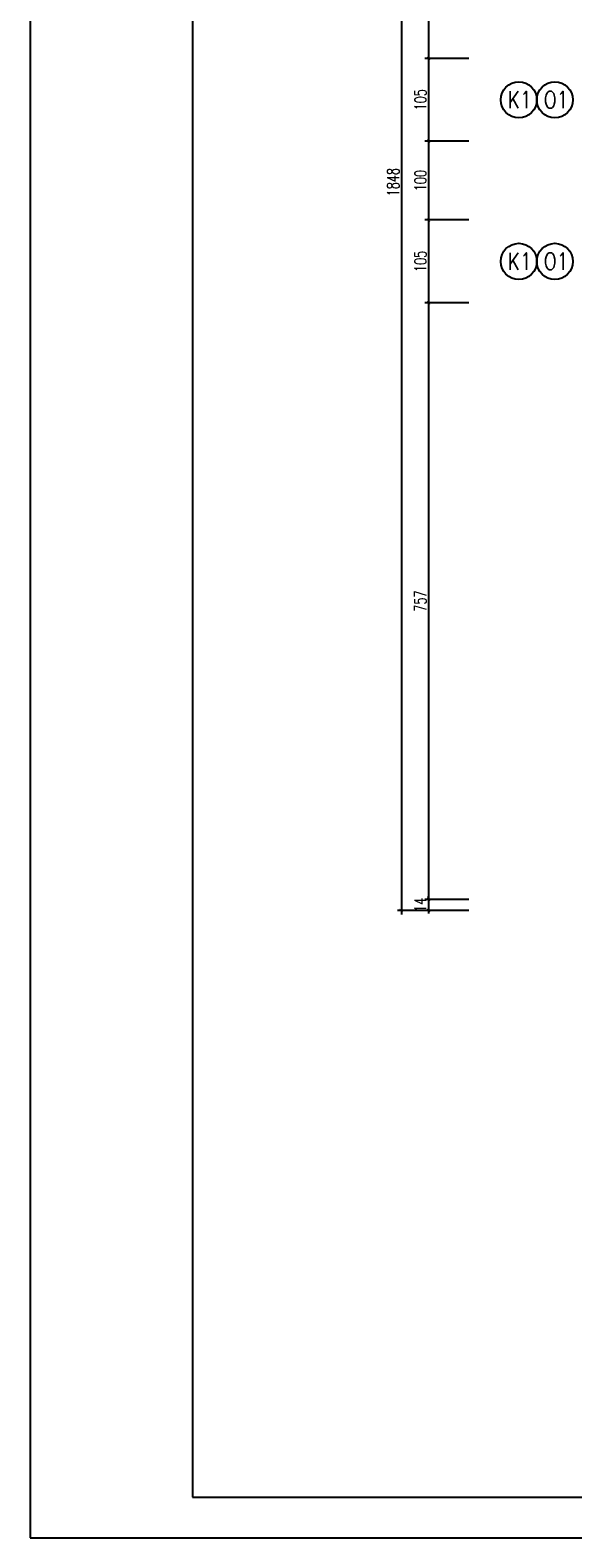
# Model space of a CAD drawing. Header units: millimetres. Extents: x 50026 to 146998, y 1038179 to 1573505.
# Tile 45 of 122: x 57794 to 58483, y 1041761 to 1043674. Entities that reach past the tile are written whole.
import ezdxf

# ---------------------------------------------------------------- set-up
doc = ezdxf.new("R2010")
doc.units = ezdxf.units.MM
doc.header["$LTSCALE"] = 0.025
for name, color, linetype in [('SCIANA', 5, 'Continuous'), ('zA_okna opisy', 7, 'Continuous'), ('ściany', 5, 'Continuous')]:
    doc.layers.add(name, color=color, linetype=linetype)
doc.styles.add('ROMANS', font='romans.shx', dxfattribs={"width": 0.7})
doc.dimstyles.new('SIL', dxfattribs={"dimtxt": 15, "dimasz": 4, "dimexe": 5, "dimexo": 5, "dimgap": 3, "dimtad": 1, "dimdec": 4, "dimrnd": 0.5, "dimdsep": 46, "dimtxsty": 'ROMANS', "dimblk1": 'ARCHTICK', "dimblk2": 'ARCHTICK', "dimsah": 1, "dimcen": 5, "dimdle": 5, "dimclrd": 1, "dimclre": 1, "dimclrt": 2, "dimadec": 1, "dimazin": 0, "dimtfac": 0.013333, "dimtdec": 4, "dimtix": 1, "dimtmove": 0, "dimatfit": 3, "dimldrblk": 'ARCHTICK', "dimfxl": 0, "dimtolj": 1, "dimtzin": 0, "dimarcsym": 0})

# ---------------------------------------------------------------- blocks, each defined once
blk = doc.blocks.new('_ArchTick')
at = {"color": 0, "linetype": 'ByBlock', "const_width": 0.15}
blk.add_lwpolyline([(-0.5, -0.5), (0.5, 0.5)], dxfattribs=at)
blk = doc.blocks.new('*D176')
at = {"layer": 'Defpoints', "color": 0}
for p in [(58356.2, 1044390.9), (58300, 1043637.9), (58356.2, 1043637.9)]:
    blk.add_point(p, dxfattribs=at)
at = {"layer": 'ściany', "color": 1, "lineweight": -2}
for p, q in [((58300, 1044395.9), (58300, 1043632.9)), ((58351.2, 1044390.9), (58295, 1044390.9)), ((58351.2, 1043637.9), (58295, 1043637.9))]:
    blk.add_line(p, q, dxfattribs=at)
at = {"layer": 'ściany', "color": 1, "lineweight": -2, "xscale": 4, "yscale": 4, "zscale": 4}
for p, rotation in [((58300, 1044390.9), 90), ((58300, 1043637.9), 270)]:
    blk.add_blockref('_ArchTick', p, dxfattribs=dict(at, rotation=rotation))
at = {"layer": 'ściany', "color": 2, "insert": (58289.5, 1044014.4), "char_height": 15, "attachment_point": 5, "rotation": 90, "style": 'ROMANS'}
blk.add_mtext('\\A1;753', dxfattribs=at)
blk = doc.blocks.new('*D177')
at = {"layer": 'Defpoints', "color": 0}
for p in [(58356.2, 1043637.9), (58300, 1043532.9), (58356.2, 1043532.9)]:
    blk.add_point(p, dxfattribs=at)
at = {"layer": 'ściany', "color": 1, "lineweight": -2}
for p, q in [((58351.2, 1043637.9), (58295, 1043637.9)), ((58300, 1043642.9), (58300, 1043527.9)), ((58351.2, 1043532.9), (58295, 1043532.9))]:
    blk.add_line(p, q, dxfattribs=at)
at = {"layer": 'ściany', "color": 1, "lineweight": -2, "xscale": 4, "yscale": 4, "zscale": 4}
for p, rotation in [((58300, 1043637.9), 90), ((58300, 1043532.9), 270)]:
    blk.add_blockref('_ArchTick', p, dxfattribs=dict(at, rotation=rotation))
at = {"layer": 'ściany', "color": 2, "insert": (58289.5, 1043585.4), "char_height": 15, "attachment_point": 5, "rotation": 90, "style": 'ROMANS'}
blk.add_mtext('\\A1;105', dxfattribs=at)
blk = doc.blocks.new('*D178')
at = {"layer": 'Defpoints', "color": 0}
for p in [(58356.2, 1043532.9), (58300, 1043432.9), (58356.2, 1043432.9)]:
    blk.add_point(p, dxfattribs=at)
at = {"layer": 'ściany', "color": 1, "lineweight": -2}
for p, q in [((58351.2, 1043532.9), (58295, 1043532.9)), ((58300, 1043537.9), (58300, 1043427.9)), ((58351.2, 1043432.9), (58295, 1043432.9))]:
    blk.add_line(p, q, dxfattribs=at)
at = {"layer": 'ściany', "color": 1, "lineweight": -2, "xscale": 4, "yscale": 4, "zscale": 4}
for p, rotation in [((58300, 1043532.9), 90), ((58300, 1043432.9), 270)]:
    blk.add_blockref('_ArchTick', p, dxfattribs=dict(at, rotation=rotation))
at = {"layer": 'ściany', "color": 2, "insert": (58289.5, 1043482.9), "char_height": 15, "attachment_point": 5, "rotation": 90, "style": 'ROMANS'}
blk.add_mtext('\\A1;100', dxfattribs=at)
blk = doc.blocks.new('*D179')
at = {"layer": 'Defpoints', "color": 0}
for p in [(58356.2, 1043432.9), (58300, 1043327.9), (58356.2, 1043327.9)]:
    blk.add_point(p, dxfattribs=at)
at = {"layer": 'ściany', "color": 1, "lineweight": -2}
for p, q in [((58300, 1043437.9), (58300, 1043322.9)), ((58351.2, 1043432.9), (58295, 1043432.9)), ((58351.2, 1043327.9), (58295, 1043327.9))]:
    blk.add_line(p, q, dxfattribs=at)
at = {"layer": 'ściany', "color": 1, "lineweight": -2, "xscale": 4, "yscale": 4, "zscale": 4}
for p, rotation in [((58300, 1043432.9), 90), ((58300, 1043327.9), 270)]:
    blk.add_blockref('_ArchTick', p, dxfattribs=dict(at, rotation=rotation))
at = {"layer": 'ściany', "color": 2, "insert": (58289.5, 1043380.4), "char_height": 15, "attachment_point": 5, "rotation": 90, "style": 'ROMANS'}
blk.add_mtext('\\A1;105', dxfattribs=at)
blk = doc.blocks.new('*D180')
at = {"layer": 'Defpoints', "color": 0}
for p in [(58356.2, 1043327.9), (58300, 1042570.9), (58356.2, 1042570.9)]:
    blk.add_point(p, dxfattribs=at)
at = {"layer": 'ściany', "color": 1, "lineweight": -2}
for p, q in [((58351.2, 1043327.9), (58295, 1043327.9)), ((58300, 1043332.9), (58300, 1042565.9)), ((58351.2, 1042570.9), (58295, 1042570.9))]:
    blk.add_line(p, q, dxfattribs=at)
at = {"layer": 'ściany', "color": 1, "lineweight": -2, "xscale": 4, "yscale": 4, "zscale": 4}
for p, rotation in [((58300, 1043327.9), 90), ((58300, 1042570.9), 270)]:
    blk.add_blockref('_ArchTick', p, dxfattribs=dict(at, rotation=rotation))
at = {"layer": 'ściany', "color": 2, "insert": (58289.5, 1042949.4), "char_height": 15, "attachment_point": 5, "rotation": 90, "style": 'ROMANS'}
blk.add_mtext('\\A1;757', dxfattribs=at)
blk = doc.blocks.new('*D181')
at = {"layer": 'Defpoints', "color": 0}
for p in [(58300, 1042556.9), (58356.2, 1042570.9), (58356.2, 1042556.9)]:
    blk.add_point(p, dxfattribs=at)
at = {"layer": 'ściany', "color": 1, "lineweight": -2}
for p, q in [((58351.2, 1042570.9), (58295, 1042570.9)), ((58351.2, 1042556.9), (58295, 1042556.9)), ((58300, 1042570.9), (58300, 1042574.9)), ((58300, 1042570.9), (58300, 1042556.9)), ((58300, 1042556.9), (58300, 1042552.9))]:
    blk.add_line(p, q, dxfattribs=at)
at = {"layer": 'ściany', "color": 1, "lineweight": -2, "xscale": 4, "yscale": 4, "zscale": 4}
for p, rotation in [((58300, 1042570.9), 270), ((58300, 1042556.9), 90)]:
    blk.add_blockref('_ArchTick', p, dxfattribs=dict(at, rotation=rotation))
at = {"layer": 'ściany', "color": 2, "insert": (58289.5, 1042563.9), "char_height": 15, "attachment_point": 5, "rotation": 90, "style": 'ROMANS'}
blk.add_mtext('\\A1;14', dxfattribs=at)
blk = doc.blocks.new('*D182')
at = {"layer": 'Defpoints', "color": 0}
for p in [(58356.2, 1044404.9), (58265.4, 1042556.9), (58356.2, 1042556.9)]:
    blk.add_point(p, dxfattribs=at)
at = {"layer": 'ściany', "color": 1, "lineweight": -2}
for p, q in [((58351.2, 1044404.9), (58260.4, 1044404.9)), ((58265.4, 1044409.9), (58265.4, 1042551.9)), ((58351.2, 1042556.9), (58260.4, 1042556.9))]:
    blk.add_line(p, q, dxfattribs=at)
at = {"layer": 'ściany', "color": 1, "lineweight": -2, "xscale": 4, "yscale": 4, "zscale": 4}
for p, rotation in [((58265.4, 1044404.9), 90), ((58265.4, 1042556.9), 270)]:
    blk.add_blockref('_ArchTick', p, dxfattribs=dict(at, rotation=rotation))
at = {"layer": 'ściany', "color": 2, "insert": (58254.9, 1043480.9), "char_height": 15, "attachment_point": 5, "rotation": 90, "style": 'ROMANS'}
blk.add_mtext('\\A1;1848', dxfattribs=at)

msp = doc.modelspace()

# ---------------------------------------------------------------- linework, layer by layer
at = {"layer": 'SCIANA', "color": 2, "linetype": 'Continuous'}
for points in [[(57793.89943, 1041760.79484), (60313.89943, 1041760.79484), (62833.89943, 1041760.79484), (62833.89943, 1045311.47151), (60313.89943, 1045311.47151), (57793.89943, 1045311.47151)], [(58000.05102, 1041812.37127), (60313.89943, 1041812.37127), (62782.323, 1041812.37127), (62782.323, 1045259.89508), (60313.89943, 1045259.89508), (58000.05102, 1045259.89508)]]:
    msp.add_lwpolyline(points, close=True, dxfattribs=at)
at = {"layer": 'zA_okna opisy', "color": 7, "linetype": 'Continuous'}
for centre in [(58414.46858, 1043585.39863), (58460.29229, 1043585.39863), (58414.46858, 1043380.39863), (58460.29229, 1043380.39863)]:
    msp.add_circle(centre, 22.91185, dxfattribs=at)

# ---------------------------------------------------------------- texts
at = {"layer": 'zA_okna opisy', "color": 2, "style": 'ROMANS', "width": 0.8}
for s, p in [('K1', (58400.5036, 1043574.73198)), ('O1', (58446.3273, 1043574.73198)), ('K1', (58400.5036, 1043369.73198)), ('O1', (58446.3273, 1043369.73198))]:
    msp.add_text(s, height=21.541941, dxfattribs=at).set_placement(p)

# ---------------------------------------------------------------- dimensions: what is measured, and where the dimension line sits
at = {"layer": 'ściany', "color": 7}
dim = msp.add_linear_dim(base=(58265.4186, 1042556.89863), p1=(58356.17237, 1044404.89863), p2=(58356.17237, 1042556.89863), angle=90, dimstyle='SIL', dxfattribs=at)
dim.commit()
dim.dimension.update_dxf_attribs({"geometry": '*D182', "text_midpoint": (58254.9186, 1043480.89863)})
for base, p1, p2, picture, middle in [((58299.99663, 1043637.89863), (58356.17237, 1044390.89863), (58356.17237, 1043637.89863), '*D176', (58289.49663, 1044014.39863)), ((58299.99663, 1043532.89863), (58356.17237, 1043637.89863), (58356.17237, 1043532.89863), '*D177', (58289.49663, 1043585.39863)), ((58299.99663, 1043432.89863), (58356.17237, 1043532.89863), (58356.17237, 1043432.89863), '*D178', (58289.49663, 1043482.89863)), ((58299.99663, 1043327.89863), (58356.17237, 1043432.89863), (58356.17237, 1043327.89863), '*D179', (58289.49663, 1043380.39863)), ((58299.99663, 1042570.89863), (58356.17237, 1043327.89863), (58356.17237, 1042570.89863), '*D180', (58289.49663, 1042949.39863)), ((58299.99663, 1042556.89863), (58356.17237, 1042570.89863), (58356.17237, 1042556.89863), '*D181', (58289.49663, 1042563.89863))]:
    dim = msp.add_linear_dim(base=base, p1=p1, p2=p2, angle=90, dimstyle='SIL', override={"dimtmove": 1}, dxfattribs=at)
    dim.commit()
    dim.dimension.update_dxf_attribs({"geometry": picture, "text_midpoint": middle})

doc.saveas('drawing.dxf')
